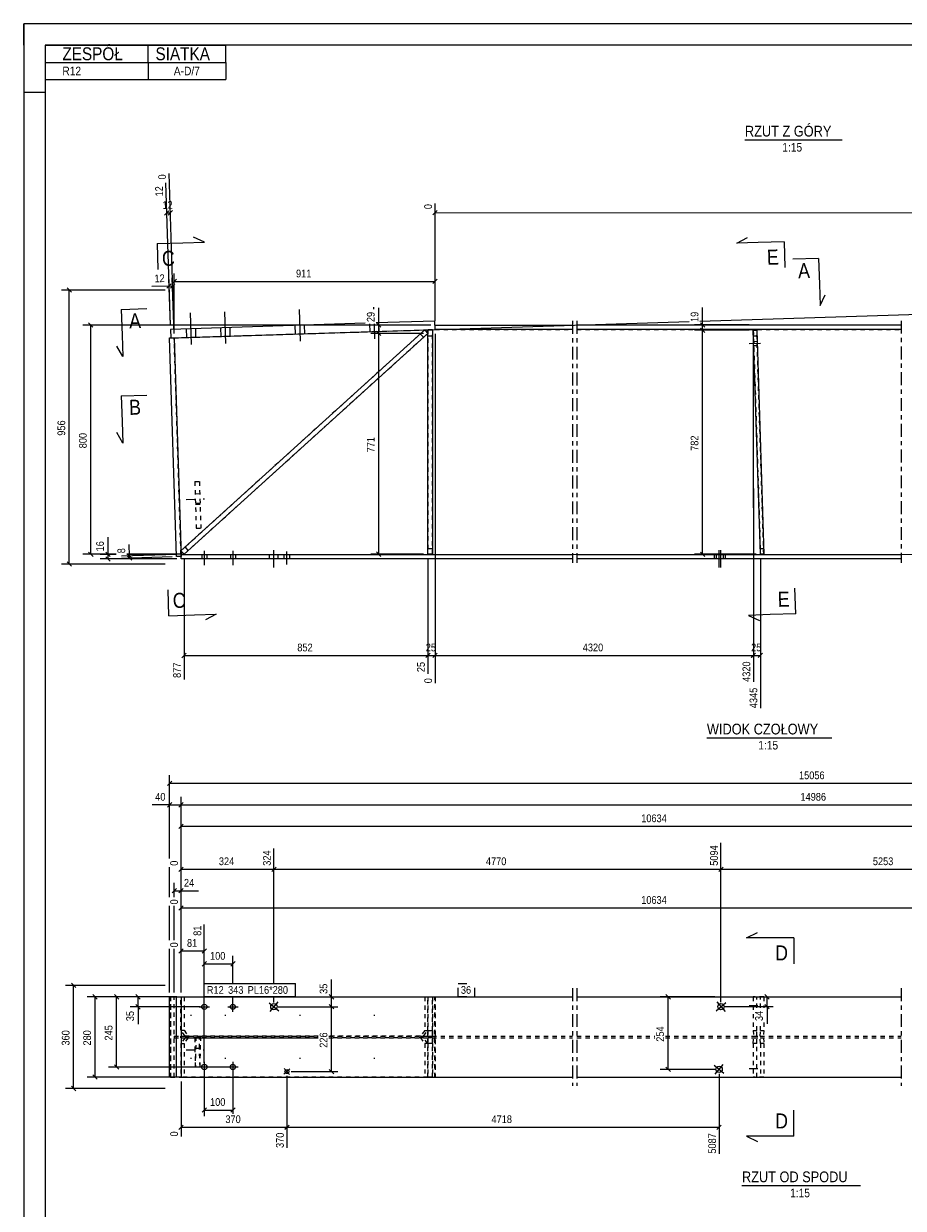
# Model space of a CAD drawing. Header units: millimetres. Extents: x 0 to 420, y 0 to 610.
# Tile 3 of 4: x 0 to 205, y 334 to 610. Entities that reach past the tile are written whole.
import ezdxf

# ---------------------------------------------------------------- set-up
doc = ezdxf.new("R2010")
doc.units = ezdxf.units.MM
for name, pattern in [('XKITLINE00', [0]), ('XKITLINE01', [4, 1, -1, 1, -1]), ('XKITLINE02', [4, 2, -2]), ('XKITLINE03', [6, 3, -1, 1, -1])]:
    doc.linetypes.add(name, pattern=pattern)
for name, color, linetype, lineweight in [('Arkusz rysunku', 3, 'Continuous', 0), ('Element', 2, 'Continuous', 0), ('Inny typ obiektu', 7, 'Continuous', 0), ('Przekrój', 7, 'Continuous', 0), ('Wymiar', 4, 'Continuous', 0), ('Znak elementu', 2, 'Continuous', 0), ('Śruba', 3, 'Continuous', 0)]:
    doc.layers.add(name, color=color, linetype=linetype, lineweight=lineweight)
doc.styles.add('ARIAL', font='ARIAL.TTF')

msp = doc.modelspace()

# ---------------------------------------------------------------- linework, layer by layer
at = {"layer": 'Arkusz rysunku', "linetype": 'XKITLINE00', "lineweight": 0}
for p, q in [((420, 610), (0, 610)), ((0, 610), (0, 0)), ((0, 605), (0, 610)), ((415, 605), (5, 605)), ((5, 605), (5, 5)), ((5, 594), (0, 594))]:
    msp.add_line(p, q, dxfattribs=at)
at = {"layer": 'Element', "linetype": 'XKITLINE00', "lineweight": 0}
for p, q in [((79.49, 540.32), (34.15, 538.89)), ((95.65, 540.83), (82.01, 540.4)), ((95.72, 538.83), (95.65, 540.83)), ((34.15, 538.89), (34.21, 536.89)), ((34.21, 536.89), (95.72, 538.83)), ((93.3, 538.75), (36.58, 487.35)), ((37.3, 486.56), (94.01, 537.95)), ((93.3, 538.75), (94.01, 537.95)), ((94.05, 486.59), (94.05, 538.75)), ((94.05, 538.75), (95.12, 538.75)), ((95.12, 538.75), (95.12, 486.59)), ((95.72, 539.9), (127.72, 539.9)), ((95.72, 538.83), (95.72, 539.9)), ((127.72, 538.84), (95.72, 538.83)), ((128.72, 539.93), (204.16, 539.94)), ((204.16, 538.87), (128.72, 538.86)), ((169.76, 538.69), (170.56, 538.71)), ((171.41, 486.57), (169.76, 538.69)), ((170.56, 538.71), (172.2, 486.6)), ((33.95, 536.88), (35.02, 536.92)), ((35.55, 486.02), (33.95, 536.88)), ((35.02, 536.92), (36.62, 486.05)), ((36.62, 486.05), (35.55, 486.02)), ((36.58, 487.35), (37.3, 486.56)), ((36.62, 486.55), (36.6, 486.55)), ((36.62, 485.49), (36.62, 486.55)), ((36.62, 486.55), (127.72, 486.55)), ((127.72, 485.49), (36.62, 485.49)), ((95.12, 486.59), (94.05, 486.59)), ((128.72, 486.55), (204.16, 486.55)), ((204.16, 485.49), (128.72, 485.49)), ((172.2, 486.6), (171.41, 486.57)), ((33.95, 364.94), (33.95, 383.61)), ((33.95, 383.61), (36.62, 383.61)), ((35.55, 364.94), (35.55, 383.61)), ((36.62, 383.61), (36.62, 364.94)), ((36.62, 383.61), (127.72, 383.61)), ((128.72, 383.61), (204.16, 383.61)), ((36.62, 364.94), (33.95, 364.94)), ((36.62, 364.94), (127.72, 364.94)), ((128.72, 364.94), (204.16, 364.94))]:
    msp.add_line(p, q, dxfattribs=at)
at = {"layer": 'Element', "linetype": 'XKITLINE03', "lineweight": 0}
for p, q in [((127.72, 540.86), (127.72, 484.55)), ((128.72, 540.86), (128.72, 484.55)), ((204.16, 540.91), (204.16, 484.55)), ((127.72, 385.61), (127.72, 362.94)), ((127.72, 385.61), (127.72, 362.94)), ((128.72, 385.61), (128.72, 362.94)), ((128.72, 385.61), (128.72, 362.94)), ((204.16, 385.61), (204.16, 362.94)), ((204.16, 385.61), (204.16, 362.94))]:
    msp.add_line(p, q, dxfattribs=at)
at = {"layer": 'Element', "linetype": 'XKITLINE01', "lineweight": 0}
for p, q in [((35.02, 536.92), (95.72, 538.83)), ((93.3, 538.75), (36.58, 487.35)), ((37.3, 486.56), (94.01, 537.95)), ((93.02, 537.06), (92.31, 537.85)), ((93.02, 537.06), (92.31, 537.85)), ((94.01, 537.95), (93.3, 538.75)), ((95.12, 538.75), (94.05, 538.75)), ((94.05, 538.75), (94.05, 486.59)), ((94.05, 537.42), (95.12, 537.42)), ((94.05, 537.42), (95.12, 537.42)), ((95.12, 486.59), (95.12, 538.75)), ((95.72, 538.83), (127.72, 538.84)), ((128.72, 538.86), (204.16, 538.87)), ((170.56, 538.71), (169.76, 538.69)), ((169.76, 538.69), (171.41, 486.57)), ((172.2, 486.6), (170.56, 538.71)), ((36.6, 486.55), (35.02, 536.92)), ((169.8, 537.36), (170.6, 537.38)), ((169.8, 537.36), (170.6, 537.38)), ((39.81, 503.46), (40.87, 503.49)), ((39.81, 503.46), (40.15, 492.6)), ((40.87, 503.49), (41.21, 492.64)), ((41.03, 498.45), (39.97, 498.41)), ((40.15, 492.6), (41.21, 492.64)), ((38.28, 487.46), (37.57, 488.25)), ((38.28, 487.46), (37.57, 488.25)), ((94.05, 487.92), (95.12, 487.92)), ((94.05, 487.92), (95.12, 487.92)), ((171.36, 487.91), (172.16, 487.93)), ((171.36, 487.91), (172.16, 487.93)), ((37.3, 486.56), (36.58, 487.35)), ((36.58, 487.35), (37.3, 486.56)), ((37.3, 486.56), (36.58, 487.35)), ((36.62, 486.55), (127.72, 486.55)), ((94.05, 486.59), (95.12, 486.59)), ((128.72, 486.55), (204.16, 486.55)), ((171.41, 486.57), (172.2, 486.6)), ((34.21, 383.61), (34.15, 383.61)), ((34.15, 383.61), (34.15, 364.94)), ((34.15, 383.61), (95.72, 383.61)), ((34.21, 364.94), (34.21, 383.61)), ((35.02, 364.94), (35.02, 383.61)), ((35.55, 383.61), (36.62, 383.61)), ((36.58, 375.82), (36.58, 383.61)), ((36.58, 383.61), (94.01, 383.61)), ((36.62, 383.61), (36.62, 364.94)), ((37.3, 383.61), (37.3, 375.82)), ((93.3, 383.61), (93.3, 375.81)), ((94.01, 375.81), (94.01, 383.61)), ((94.05, 383.61), (94.05, 375.81)), ((94.05, 375.81), (94.05, 383.61)), ((94.05, 383.61), (94.05, 383.61)), ((94.05, 383.61), (95.12, 383.61)), ((94.05, 383.61), (95.12, 383.61)), ((95.12, 375.81), (95.12, 383.61)), ((95.12, 383.61), (95.12, 375.81)), ((95.12, 383.61), (95.12, 383.61)), ((95.65, 364.94), (95.65, 383.61)), ((95.72, 364.94), (95.72, 383.61)), ((95.72, 383.61), (95.72, 383.61)), ((95.72, 383.61), (95.72, 364.94)), ((95.72, 383.61), (127.72, 383.61)), ((95.72, 383.61), (95.72, 364.94)), ((128.72, 383.61), (204.16, 383.61)), ((169.76, 383.61), (169.76, 375.81)), ((172.2, 383.61), (169.76, 383.61)), ((170.56, 381.02), (170.56, 383.61)), ((171.41, 381.02), (171.41, 383.61)), ((172.2, 383.61), (172.2, 381.02)), ((170.56, 375.81), (170.56, 377.62)), ((171.41, 375.81), (171.41, 377.62)), ((172.2, 377.62), (172.2, 375.81)), ((37.57, 374.48), (36.58, 375.82)), ((36.58, 375.82), (36.62, 375.82)), ((36.62, 375.82), (37.3, 375.82)), ((37.3, 375.82), (38.28, 374.48)), ((93.3, 375.81), (92.31, 374.48)), ((93.02, 374.48), (94.01, 375.81)), ((93.3, 375.81), (94.01, 375.81)), ((94.05, 375.81), (94.05, 374.48)), ((94.05, 374.48), (94.05, 375.81)), ((94.05, 375.81), (95.12, 375.81)), ((94.05, 375.81), (95.12, 375.81)), ((95.12, 374.48), (95.12, 375.81)), ((95.12, 375.81), (95.12, 374.48)), ((169.76, 375.81), (169.8, 374.48)), ((169.76, 375.81), (170.56, 375.81)), ((170.6, 374.48), (170.56, 375.81)), ((171.36, 374.48), (171.41, 375.81)), ((171.41, 375.81), (172.2, 375.81)), ((172.2, 375.81), (172.16, 374.48)), ((35.02, 374.48), (36.62, 374.48)), ((35.02, 374.48), (35.02, 374.08)), ((35.02, 374.08), (36.62, 374.08)), ((37.57, 374.07), (36.58, 372.74)), ((36.58, 372.74), (36.62, 372.74)), ((36.58, 372.74), (36.58, 364.94)), ((36.6, 374.48), (36.62, 374.48)), ((36.6, 374.08), (36.6, 374.48)), ((36.6, 374.08), (36.62, 374.08)), ((36.62, 374.48), (68.5, 374.48)), ((36.62, 374.08), (68.5, 374.08)), ((36.62, 372.74), (37.3, 372.74)), ((38.28, 374.07), (37.3, 372.74)), ((37.3, 372.74), (37.3, 364.94)), ((68.5, 374.48), (37.57, 374.48)), ((37.57, 374.48), (38.28, 374.48)), ((38.28, 374.07), (37.57, 374.07)), ((37.57, 374.07), (68.5, 374.07)), ((38.28, 374.48), (68.5, 374.48)), ((68.5, 374.07), (38.28, 374.07)), ((41.21, 374.06), (39.81, 374.06)), ((39.81, 374.06), (39.81, 371.7)), ((39.97, 367.35), (40.15, 374.06)), ((40.87, 371.7), (40.87, 374.06)), ((41.03, 367.35), (41.21, 374.06)), ((92.31, 374.48), (71.02, 374.48)), ((71.02, 374.48), (93.02, 374.48)), ((71.02, 374.48), (127.72, 374.48)), ((93.02, 374.08), (71.02, 374.07)), ((71.02, 374.07), (92.31, 374.08)), ((71.02, 374.08), (127.72, 374.08)), ((92.31, 374.48), (93.02, 374.48)), ((93.02, 374.08), (92.31, 374.08)), ((92.31, 374.08), (93.3, 372.74)), ((94.01, 372.74), (93.02, 374.08)), ((94.01, 372.74), (93.3, 372.74)), ((93.3, 372.74), (93.3, 364.94)), ((94.01, 364.94), (94.01, 372.74)), ((94.05, 374.48), (94.05, 374.48)), ((94.05, 374.48), (95.12, 374.48)), ((94.05, 374.48), (95.12, 374.48)), ((95.12, 374.08), (94.05, 374.08)), ((94.05, 374.08), (94.05, 372.74)), ((95.12, 374.08), (94.05, 374.08)), ((94.05, 374.08), (94.05, 374.08)), ((94.05, 372.74), (94.05, 374.08)), ((95.12, 372.74), (94.05, 372.74)), ((94.05, 372.74), (94.05, 364.94)), ((95.12, 372.74), (94.05, 372.74)), ((94.05, 364.94), (94.05, 372.74)), ((95.12, 374.48), (95.12, 374.48)), ((95.12, 372.74), (95.12, 374.08)), ((95.12, 374.08), (95.12, 374.08)), ((95.12, 374.08), (95.12, 372.74)), ((95.12, 364.94), (95.12, 372.74)), ((95.12, 372.74), (95.12, 364.94)), ((95.72, 374.08), (95.72, 374.48)), ((128.72, 374.48), (146.83, 374.48)), ((128.72, 374.08), (146.83, 374.08)), ((149.35, 374.48), (204.16, 374.48)), ((149.35, 374.08), (204.16, 374.08)), ((169.76, 372.74), (169.8, 374.08)), ((170.56, 372.74), (169.76, 372.74)), ((169.76, 372.74), (169.76, 364.94)), ((169.8, 374.48), (172.16, 374.48)), ((169.8, 374.08), (172.16, 374.08)), ((170.56, 372.74), (170.6, 374.08)), ((170.56, 364.94), (170.56, 372.74)), ((171.41, 372.74), (171.36, 374.08)), ((172.2, 372.74), (171.41, 372.74)), ((171.41, 372.74), (171.41, 364.94)), ((172.16, 374.08), (172.2, 372.74)), ((172.2, 372.74), (172.2, 364.94)), ((39.81, 371.7), (39.97, 367.35)), ((39.81, 371.7), (40.87, 371.7)), ((41.03, 367.35), (40.87, 371.7)), ((39.97, 367.35), (41.03, 367.35)), ((34.15, 364.94), (34.21, 364.94)), ((34.15, 364.94), (95.72, 364.94)), ((36.62, 364.94), (35.55, 364.94)), ((94.01, 364.94), (36.58, 364.94)), ((95.12, 364.94), (94.05, 364.94)), ((95.12, 364.94), (94.05, 364.94)), ((94.05, 364.94), (94.05, 364.94)), ((95.12, 364.94), (95.12, 364.94)), ((95.72, 364.94), (95.72, 364.94)), ((95.72, 364.94), (127.72, 364.94)), ((128.72, 364.94), (204.16, 364.94)), ((172.2, 364.94), (169.76, 364.94))]:
    msp.add_line(p, q, dxfattribs=at)
at = {"layer": 'Inny typ obiektu', "linetype": 'XKITLINE00', "lineweight": 0}
for p, q in [((5, 605), (47, 605)), ((5, 605), (5, 601)), ((29, 601), (29, 605)), ((47, 601), (47, 605)), ((5, 601), (47, 601)), ((5, 601), (5, 597)), ((29, 601), (29, 597)), ((47, 601), (47, 597)), ((5, 597), (47, 597)), ((167.81, 583), (190.4, 583)), ((158.97, 443.9), (188.05, 443.9)), ((167.12, 339.73), (194.72, 339.73))]:
    msp.add_line(p, q, dxfattribs=at)
at = {"layer": 'Przekrój', "linetype": 'XKITLINE00', "lineweight": 0}
for p, q in [((42.05, 559.18), (39.51, 560.35)), ((165.92, 558.93), (168.38, 560.26)), ((31.05, 558.83), (37.05, 559.02)), ((31.05, 558.83), (31.24, 552.84)), ((37.05, 559.02), (42.05, 559.18)), ((170.92, 559.09), (165.92, 558.93)), ((176.91, 559.28), (170.92, 559.09)), ((176.91, 559.28), (177.1, 553.28)), ((184.94, 555.4), (178.95, 555.21)), ((184.94, 555.4), (185.13, 549.41)), ((185.13, 549.41), (185.29, 544.41)), ((185.29, 544.41), (186.46, 546.95)), ((22.69, 543.53), (28.69, 543.72)), ((22.69, 543.53), (22.88, 537.53)), ((22.88, 537.53), (23.04, 532.54)), ((23.04, 532.54), (21.71, 535)), ((22.69, 523.42), (28.69, 523.61)), ((22.69, 523.42), (22.88, 517.42)), ((22.88, 517.42), (23.04, 512.43)), ((23.04, 512.43), (21.71, 514.89)), ((33.79, 472.26), (33.6, 478.26)), ((179.65, 472.7), (179.46, 478.7)), ((33.79, 472.26), (39.78, 472.45)), ((39.78, 472.45), (44.78, 472.61)), ((44.78, 472.61), (42.32, 471.28)), ((173.65, 472.52), (168.65, 472.36)), ((168.65, 472.36), (171.19, 471.19)), ((179.65, 472.7), (173.65, 472.52)), ((168.21, 397.32), (170.71, 398.57)), ((173.21, 397.32), (168.21, 397.32)), ((179.21, 397.32), (173.21, 397.32)), ((179.21, 397.32), (179.21, 391.32)), ((179.21, 351.23), (179.21, 357.23)), ((168.21, 351.23), (170.71, 349.98)), ((173.21, 351.23), (168.21, 351.23)), ((179.21, 351.23), (173.21, 351.23))]:
    msp.add_line(p, q, dxfattribs=at)
at = {"layer": 'Wymiar', "linetype": 'XKITLINE00', "lineweight": 0}
for p, q in [((34.98, 537.92), (33.81, 575.15)), ((34.12, 539.89), (33.08, 572.94)), ((95.72, 540.9), (95.71, 568.18)), ((33.79, 566.48), (32.8, 565.43)), ((33.3, 565.96), (34.1, 565.98)), ((34.59, 566.51), (33.6, 565.46)), ((96.22, 566.54), (95.2, 565.52)), ((95.71, 566.03), (323.51, 566.06)), ((35.01, 537.92), (35.01, 551.88)), ((95.72, 540.9), (95.72, 551.89)), ((10.11, 548.53), (11.13, 547.51)), ((33.83, 548.96), (29.81, 548.84)), ((33.83, 548.96), (29.81, 548.84)), ((34.33, 549.49), (33.34, 548.44)), ((34.12, 539.89), (33.77, 550.82)), ((33.83, 548.96), (34.63, 548.99)), ((35.13, 549.51), (34.14, 548.46)), ((35.52, 550.53), (34.5, 549.51)), ((34.98, 537.92), (34.58, 550.85)), ((35.01, 550.02), (95.72, 550.03)), ((96.22, 550.54), (95.21, 549.52)), ((32.95, 548.02), (8.76, 548.02)), ((10.62, 484.28), (10.62, 548.02)), ((157.35, 540.78), (343.96, 546.67)), ((82.61, 539.9), (82.61, 543.92)), ((82.61, 539.9), (82.61, 543.92)), ((157.95, 539.93), (157.95, 543.95)), ((157.95, 539.93), (157.95, 543.95)), ((15.1, 540.4), (16.12, 539.38)), ((36.01, 536.95), (154.83, 540.7)), ((82.1, 540.41), (83.12, 539.39)), ((157.44, 540.44), (158.46, 539.42)), ((94.72, 539.9), (13.75, 539.89)), ((15.62, 486.56), (15.61, 539.89)), ((94.72, 539.9), (80.75, 539.9)), ((93.01, 537.95), (80.75, 537.95)), ((93.01, 537.95), (80.75, 537.95)), ((82.1, 538.46), (83.12, 537.44)), ((82.1, 538.46), (83.12, 537.44)), ((82.61, 537.95), (82.61, 539.9)), ((82.62, 486.59), (82.61, 537.95)), ((95.72, 537.83), (95.73, 466.15)), ((95.72, 537.83), (95.73, 456.55)), ((168.76, 539.93), (156.09, 539.93)), ((168.76, 538.69), (156.09, 538.69)), ((168.76, 538.69), (156.09, 538.69)), ((157.44, 539.2), (158.46, 538.18)), ((157.44, 539.2), (158.46, 538.18)), ((157.95, 538.69), (157.95, 539.93)), ((157.95, 486.57), (157.95, 538.69)), ((169.76, 537.69), (169.77, 466.16)), ((169.76, 537.69), (169.77, 456.88)), ((19.62, 486.55), (19.62, 490.57)), ((19.62, 486.55), (19.62, 490.57)), ((24.61, 486.18), (24.52, 488.86)), ((24.61, 486.18), (24.52, 488.86)), ((21.48, 486.56), (13.76, 486.56)), ((15.11, 487.07), (16.13, 486.05)), ((21.48, 486.55), (17.76, 486.55)), ((35.62, 485.49), (17.76, 485.49)), ((19.11, 487.06), (20.13, 486.05)), ((19.11, 486), (20.13, 484.98)), ((19.62, 485.49), (19.62, 486.55)), ((35.6, 486.52), (22.75, 486.12)), ((34.55, 485.99), (22.77, 485.62)), ((36.3, 486.56), (24, 486.56)), ((35.62, 486.55), (24, 486.55)), ((24.08, 486.67), (25.13, 485.68)), ((24.1, 486.17), (25.15, 485.18)), ((24.62, 485.68), (24.61, 486.18)), ((37.3, 485.56), (37.3, 457.4)), ((37.6, 486.55), (345.06, 486.64)), ((93.05, 486.59), (80.76, 486.59)), ((82.11, 487.1), (83.13, 486.08)), ((94.05, 485.59), (94.05, 466.15)), ((94.05, 485.59), (94.05, 458.74)), ((170.41, 486.57), (156.09, 486.57)), ((157.44, 487.08), (158.46, 486.06)), ((171.41, 485.57), (171.41, 450.76)), ((32.95, 484.28), (8.76, 484.28)), ((10.11, 484.79), (11.13, 483.77)), ((37.81, 463.53), (36.79, 462.51)), ((37.3, 463.02), (94.05, 463.03)), ((94.56, 463.54), (93.54, 462.52)), ((94.56, 463.54), (93.59, 462.57)), ((94.05, 463.63), (94.05, 458.74)), ((94.05, 463.03), (95.73, 463.03)), ((96.24, 463.54), (95.22, 462.52)), ((96.24, 463.54), (95.22, 462.52)), ((95.73, 463.63), (95.73, 456.55)), ((95.73, 463.03), (169.77, 463.04)), ((170.28, 463.55), (169.26, 462.53)), ((170.28, 463.55), (169.31, 462.58)), ((169.77, 463.64), (169.77, 456.88)), ((169.77, 463.04), (171.41, 463.04)), ((171.92, 463.55), (170.9, 462.53)), ((34.46, 433.79), (33.44, 432.77)), ((33.95, 415.79), (33.95, 435.14)), ((33.95, 433.28), (333.53, 433.28)), ((33.95, 415.79), (33.95, 430.14)), ((36.62, 384.61), (36.62, 430.14)), ((36.62, 384.61), (36.62, 430.14)), ((33.95, 428.28), (29.93, 428.28)), ((33.95, 428.28), (29.93, 428.28)), ((34.46, 428.79), (33.44, 427.77)), ((33.95, 428.28), (36.62, 428.28)), ((37.13, 428.79), (36.11, 427.77)), ((37.13, 428.79), (36.11, 427.77)), ((36.62, 428.28), (331.53, 428.28)), ((36.62, 384.61), (36.62, 425.14)), ((37.13, 423.79), (36.11, 422.77)), ((36.62, 423.28), (257.42, 423.28)), ((162.24, 382.33), (162.24, 419.44)), ((162.24, 382.33), (162.24, 419.44)), ((58.21, 386.71), (58.21, 418.1)), ((58.21, 386.71), (58.21, 418.1)), ((33.95, 406.79), (33.95, 413.74)), ((33.95, 406.79), (33.95, 413.74)), ((37.13, 413.79), (36.11, 412.77)), ((36.62, 384.61), (36.62, 415.43)), ((58.71, 413.79), (57.7, 412.77)), ((58.71, 413.79), (57.7, 412.77)), ((162.75, 413.79), (161.73, 412.77)), ((162.75, 413.79), (161.73, 412.77)), ((36.62, 413.28), (58.21, 413.28)), ((58.21, 413.28), (162.24, 413.28)), ((162.24, 413.28), (238.25, 413.28)), ((35.52, 408.79), (34.51, 407.77)), ((35.02, 406.79), (35.02, 410.14)), ((35.02, 408.28), (36.62, 408.28)), ((37.13, 408.79), (36.11, 407.77)), ((36.62, 384.61), (36.62, 410.14)), ((36.62, 408.28), (40.64, 408.28)), ((36.62, 408.28), (40.64, 408.28)), ((36.62, 384.61), (36.62, 406.43)), ((33.95, 396.79), (33.95, 404.74)), ((33.95, 396.79), (33.95, 404.74)), ((35.02, 396.79), (35.02, 404.74)), ((37.13, 404.79), (36.11, 403.77)), ((36.62, 404.28), (257.42, 404.28)), ((42.03, 386.71), (42.03, 400.47)), ((33.95, 384.61), (33.95, 394.74)), ((33.95, 384.61), (33.95, 394.74)), ((35.02, 384.61), (35.02, 394.74)), ((37.13, 394.79), (36.11, 393.77)), ((36.62, 384.61), (36.62, 396.43)), ((36.62, 394.28), (42.03, 394.28)), ((42.54, 394.79), (41.52, 393.77)), ((42.54, 391.79), (41.52, 390.77)), ((42.03, 386.71), (42.03, 393.14)), ((49.2, 391.79), (48.19, 390.77)), ((48.69, 386.71), (48.7, 393.14)), ((42.03, 391.28), (48.7, 391.28)), ((32.95, 386.28), (9.76, 386.28)), ((11.11, 386.79), (12.13, 385.77)), ((11.62, 362.28), (11.62, 386.28)), ((42.03, 383.71), (42.03, 386.71)), ((42.03, 383.71), (42.03, 386.71)), ((71.62, 383.61), (71.62, 387.63)), ((71.62, 383.61), (71.62, 387.63)), ((35.62, 383.61), (14.76, 383.61)), ((16.11, 384.12), (17.13, 383.1)), ((16.62, 364.94), (16.62, 383.61)), ((35.62, 383.61), (19.76, 383.61)), ((21.11, 384.12), (22.13, 383.1)), ((21.62, 367.28), (21.62, 383.61)), ((35.62, 383.61), (24.76, 383.61)), ((26.11, 384.12), (27.13, 383.1)), ((26.62, 381.28), (26.62, 383.61)), ((42.03, 382.28), (42.03, 383.71)), ((42.03, 368.28), (42.03, 383.71)), ((48.69, 382.28), (48.69, 383.71)), ((58.21, 382.3), (58.21, 383.71)), ((58.21, 382.3), (58.21, 383.71)), ((62.24, 383.61), (73.06, 383.61)), ((71.11, 384.12), (72.13, 383.1)), ((71.62, 381.3), (71.62, 383.61)), ((160.81, 383.61), (148.09, 383.61)), ((149.44, 384.12), (150.46, 383.1)), ((149.95, 366.72), (149.95, 383.61)), ((163.24, 383.61), (174.39, 383.61)), ((172.44, 384.12), (173.46, 383.1)), ((172.95, 381.33), (172.95, 383.61)), ((41.03, 381.28), (24.76, 381.28)), ((26.11, 381.79), (27.13, 380.77)), ((26.62, 381.28), (26.62, 377.26)), ((26.62, 381.28), (26.62, 377.26)), ((59.21, 381.3), (73.06, 381.3)), ((59.21, 381.3), (73.06, 381.3)), ((71.11, 381.81), (72.13, 380.79)), ((71.11, 381.81), (72.13, 380.79)), ((71.62, 366.23), (71.62, 381.3)), ((163.24, 381.33), (174.39, 381.33)), ((172.44, 381.84), (173.46, 380.82)), ((172.95, 381.33), (172.95, 377.31)), ((172.95, 381.33), (172.95, 377.31)), ((47.69, 367.28), (19.76, 367.28)), ((21.11, 367.79), (22.13, 366.77)), ((71.11, 366.74), (72.13, 365.72)), ((160.81, 366.72), (148.09, 366.72)), ((149.44, 367.23), (150.46, 366.21)), ((35.62, 364.94), (14.76, 364.94)), ((16.11, 365.45), (17.13, 364.43)), ((36.62, 363.94), (36.62, 351.12)), ((42.03, 366.28), (42.03, 355.84)), ((48.69, 366.28), (48.7, 356.4)), ((61.24, 365.23), (61.24, 348.45)), ((61.24, 365.23), (61.24, 348.45)), ((62.24, 366.23), (73.06, 366.23)), ((161.81, 365.72), (161.81, 347.12)), ((32.95, 362.28), (9.76, 362.28)), ((11.11, 362.79), (12.13, 361.77)), ((42.54, 357.79), (41.52, 356.77)), ((42.03, 357.28), (48.7, 357.28)), ((49.2, 357.79), (48.19, 356.77)), ((37.13, 353.79), (36.11, 352.77)), ((36.62, 353.28), (61.24, 353.28)), ((61.75, 353.79), (60.73, 352.77)), ((61.75, 353.79), (60.78, 352.82)), ((61.24, 353.28), (161.81, 353.28)), ((162.31, 353.79), (161.3, 352.77))]:
    msp.add_line(p, q, dxfattribs=at)
at = {"layer": 'Znak elementu', "linetype": 'XKITLINE00', "lineweight": 0}
for p, q in [((42.02, 386.71), (63.25, 386.71)), ((42.02, 383.71), (42.02, 386.71)), ((63.25, 383.71), (63.25, 386.71)), ((42.02, 383.71), (63.25, 383.71))]:
    msp.add_line(p, q, dxfattribs=at)
at = {"layer": 'Znak elementu', "linetype": 'XKITLINE02', "lineweight": 0}
for p, q in [((101.12, 386.71), (104.99, 386.71)), ((101.12, 383.71), (101.12, 386.71)), ((104.99, 383.71), (104.99, 386.71)), ((101.12, 383.71), (104.99, 383.71))]:
    msp.add_line(p, q, dxfattribs=at)
at = {"layer": 'Śruba', "linetype": 'XKITLINE00', "lineweight": 0}
for p, q in [((47.06, 535.63), (46.83, 542.96)), ((47.06, 535.63), (46.83, 542.96)), ((64.39, 536.18), (64.15, 543.51)), ((64.39, 536.18), (64.15, 543.51)), ((81.49, 543.6), (81.48, 544.05)), ((81.49, 543.6), (81.48, 544.05)), ((39.07, 535.38), (38.83, 542.71)), ((39.07, 535.38), (38.83, 542.71)), ((80.59, 538.35), (80.53, 540.21)), ((80.59, 538.35), (80.53, 540.21)), ((81.71, 536.72), (81.6, 540.21)), ((81.71, 536.72), (81.6, 540.21)), ((82.72, 538.42), (82.66, 540.42)), ((82.72, 538.42), (82.66, 540.42)), ((37.95, 537.01), (37.88, 539.01)), ((37.95, 537.01), (37.88, 539.01)), ((40.08, 537.08), (40.02, 539.08)), ((40.08, 537.08), (40.02, 539.08)), ((45.94, 537.26), (45.88, 539.26)), ((45.94, 537.26), (45.88, 539.26)), ((48.08, 537.33), (48.01, 539.33)), ((48.08, 537.33), (48.01, 539.33)), ((63.27, 537.81), (63.2, 539.81)), ((63.27, 537.81), (63.2, 539.81)), ((65.4, 537.88), (65.34, 539.87)), ((65.4, 537.88), (65.34, 539.87)), ((168.81, 535.58), (171.47, 535.67)), ((169.84, 536.08), (170.64, 536.11)), ((169.87, 535.15), (170.67, 535.17)), ((41.43, 486.55), (41.43, 485.49)), ((41.43, 486.55), (41.43, 485.49)), ((42.03, 487.35), (42.03, 484.02)), ((42.03, 487.35), (42.03, 484.02)), ((42.63, 486.55), (42.63, 485.49)), ((42.63, 486.55), (42.63, 485.49)), ((48.09, 486.56), (48.09, 485.49)), ((48.09, 486.55), (48.09, 485.49)), ((48.69, 487.35), (48.69, 484.02)), ((48.69, 487.35), (48.69, 484.02)), ((49.29, 486.56), (49.29, 485.49)), ((49.29, 486.55), (49.29, 485.49)), ((57.17, 485.49), (57.17, 486.55)), ((58.21, 483.49), (58.21, 487.49)), ((59.24, 485.49), (59.24, 486.55)), ((60.58, 485.49), (60.58, 486.55)), ((61.24, 484.19), (61.24, 487.19)), ((61.89, 485.49), (61.89, 486.55)), ((160.77, 485.49), (160.77, 486.55)), ((161.2, 485.49), (161.2, 486.55)), ((161.81, 483.49), (161.81, 487.49)), ((162.24, 483.49), (162.24, 487.49)), ((162.84, 485.49), (162.84, 486.55)), ((163.27, 485.49), (163.27, 486.55)), ((40.83, 381.28), (43.23, 381.28)), ((42.03, 380.08), (42.03, 382.48)), ((47.49, 381.28), (49.89, 381.28)), ((48.69, 380.08), (48.69, 382.48)), ((57.08, 382.24), (59.33, 380.36)), ((59.14, 382.43), (57.27, 380.17)), ((161.12, 380.38), (163.35, 382.28)), ((161.29, 382.44), (163.19, 380.22)), ((43.23, 367.28), (40.83, 367.28)), ((42.03, 368.48), (42.03, 366.08)), ((49.89, 367.28), (47.49, 367.28)), ((48.69, 368.48), (48.69, 366.08)), ((61.96, 366.82), (60.52, 365.64)), ((61.83, 365.51), (60.64, 366.95)), ((162.92, 365.76), (160.69, 367.67)), ((160.85, 365.6), (162.76, 367.83))]:
    msp.add_line(p, q, dxfattribs=at)
at = {"layer": 'Śruba', "linetype": 'XKITLINE02', "lineweight": 0}
for p, q in [((168.81, 535.58), (171.47, 535.67)), ((169.84, 536.08), (170.64, 536.11)), ((169.87, 535.15), (170.67, 535.17)), ((37.77, 499.34), (42.1, 499.48)), ((39.9, 500.63), (40.96, 500.67)), ((39.97, 498.19), (41.04, 498.22)), ((168.81, 381.61), (171.47, 381.61)), ((39.07, 379.28), (38.83, 379.28)), ((47.06, 379.28), (46.83, 379.28)), ((64.39, 379.28), (64.15, 379.28)), ((81.71, 379.28), (81.48, 379.28)), ((37.77, 371.29), (42.1, 371.29)), ((39.07, 369.28), (38.83, 369.28)), ((47.06, 369.28), (46.83, 369.28)), ((64.39, 369.28), (64.15, 369.28)), ((81.71, 369.28), (81.48, 369.28)), ((168.81, 366.94), (171.47, 366.94))]:
    msp.add_line(p, q, dxfattribs=at)
at = {"layer": 'Śruba', "linetype": 'XKITLINE00', "lineweight": 0}
for centre, radius in [((42.03, 381.28), 0.6), ((48.69, 381.28), 0.6), ((58.21, 381.3), 0.733), ((162.24, 381.33), 0.733), ((42.03, 367.28), 0.6), ((48.69, 367.28), 0.6), ((61.24, 366.23), 0.467), ((161.81, 366.72), 0.733)]:
    msp.add_circle(centre, radius, dxfattribs=at)

# ---------------------------------------------------------------- texts
at = {"layer": 'Inny typ obiektu', "style": 'ARIAL', "width": 0.85}
for s, height, p in [('ZESPÓŁ', 3, (9, 601.5)), ('SIATKA', 3, (30.66, 601.5)), ('R12', 2, (9, 598)), ('A-D/7', 2, (34.93, 598)), ('RZUT Z GÓRY', 2.5, (167.81, 583.75)), ('1:15', 2, (176.51, 580.25)), ('WIDOK CZOŁOWY', 2.5, (158.97, 444.65)), ('1:15', 2, (170.92, 441.15)), ('RZUT OD SPODU', 2.5, (167.12, 340.48)), ('1:15', 2, (178.32, 336.98))]:
    msp.add_text(s, height=height, dxfattribs=at).set_placement(p)
at = {"layer": 'Przekrój', "style": 'ARIAL', "width": 0.85}
for s, p in [('C', (32.22, 553.62)), ('E', (172.97, 553.9)), ('A', (180.22, 550.75)), ('A', (24.58, 539.09)), ('B', (24.58, 518.98)), ('C', (34.73, 474.04)), ('E', (175.48, 474.32))]:
    msp.add_text(s, height=3.5, rotation=1.8048, dxfattribs=at).set_placement(p)
for p in [(174.83, 392.07), (174.83, 352.98)]:
    msp.add_text('D', height=3.5, dxfattribs=at).set_placement(p)
at = {"layer": 'Wymiar', "style": 'ARIAL', "width": 0.85}
for s, rotation, p in [('0', 91.805, (33.13, 573.79)), ('12', 91.805, (32.45, 569.85)), ('12', 1.8048, (32.33, 566.89)), ('0', 90.0059, (94.99, 566.85)), ('12', 1.8048, (30.46, 549.82)), ('911', 0.0057, (63.36, 550.98)), ('29', 90.0059, (81.65, 540.57)), ('19', 90.0059, (156.99, 540.61)), ('956', 90.0002, (9.66, 514.15)), ('800', 90.0059, (14.66, 511.22)), ('771', 90.0059, (81.66, 510.27)), ('782', 90.0059, (156.99, 510.63)), ('16', 90.0002, (18.66, 487.23)), ('8', 91.805, (23.63, 486.82)), ('852', 0.0057, (63.67, 463.98)), ('25', 0.0057, (93.55, 463.99)), ('4320', 0.0057, (130.08, 463.99)), ('25', 0.0057, (169.25, 464)), ('877', 90.0059, (36.58, 457.8)), ('25', 90.0059, (93.33, 459.14)), ('4320', 90.0059, (169.05, 456.88)), ('0', 90.0059, (95.01, 456.55)), ('4345', 90.0059, (170.69, 450.76)), ('324', 90.0002, (57.49, 414.1)), ('5094', 90.0002, (161.52, 414.1)), ('0', 90.0002, (35.9, 414.1)), ('0', 90.0002, (35.9, 405.1)), ('81', 90.0002, (41.31, 397.8)), ('0', 90.0002, (35.9, 395.1)), ('100', -0.0115, (43.36, 392.24)), ('35', 90.0002, (70.66, 384.29)), ('35', 90.0002, (25.66, 377.93)), ('34', 90.0002, (171.99, 377.98)), ('360', 90.0002, (10.66, 372.27)), ('280', 90.0002, (15.66, 372.27)), ('245', 90.0002, (20.66, 373.44)), ('226', 90.0002, (70.66, 371.76)), ('254', 90.0002, (148.99, 373.16)), ('100', 0.0115, (43.36, 358.24)), ('0', 90.0002, (35.9, 351.12)), ('370', 90.0002, (60.52, 348.45)), ('5087', 90.0002, (161.09, 347.12))]:
    msp.add_text(s, height=1.8, rotation=rotation, dxfattribs=at).set_placement(p)
for s, p in [('15056', (180.4, 434.24)), ('40', (30.6, 429.24)), ('14986', (180.74, 429.24)), ('10634', (143.68, 424.24)), ('324', (45.41, 414.24)), ('4770', (107.55, 414.24)), ('5253', (197.58, 414.24)), ('24', (37.29, 409.24)), ('10634', (143.68, 405.24)), ('81', (37.99, 395.24)), ('370', (46.93, 354.24)), ('4718', (108.85, 354.24))]:
    msp.add_text(s, height=1.8, dxfattribs=at).set_placement(p)
at = {"layer": 'Znak elementu', "style": 'ARIAL', "width": 0.85}
for s, p in [('R12', (42.62, 384.31)), ('343', (47.56, 384.31)), ('PL16*280', (52.11, 384.31)), ('36', (101.72, 384.31))]:
    msp.add_text(s, height=1.8, dxfattribs=at).set_placement(p)

doc.saveas('drawing.dxf')
